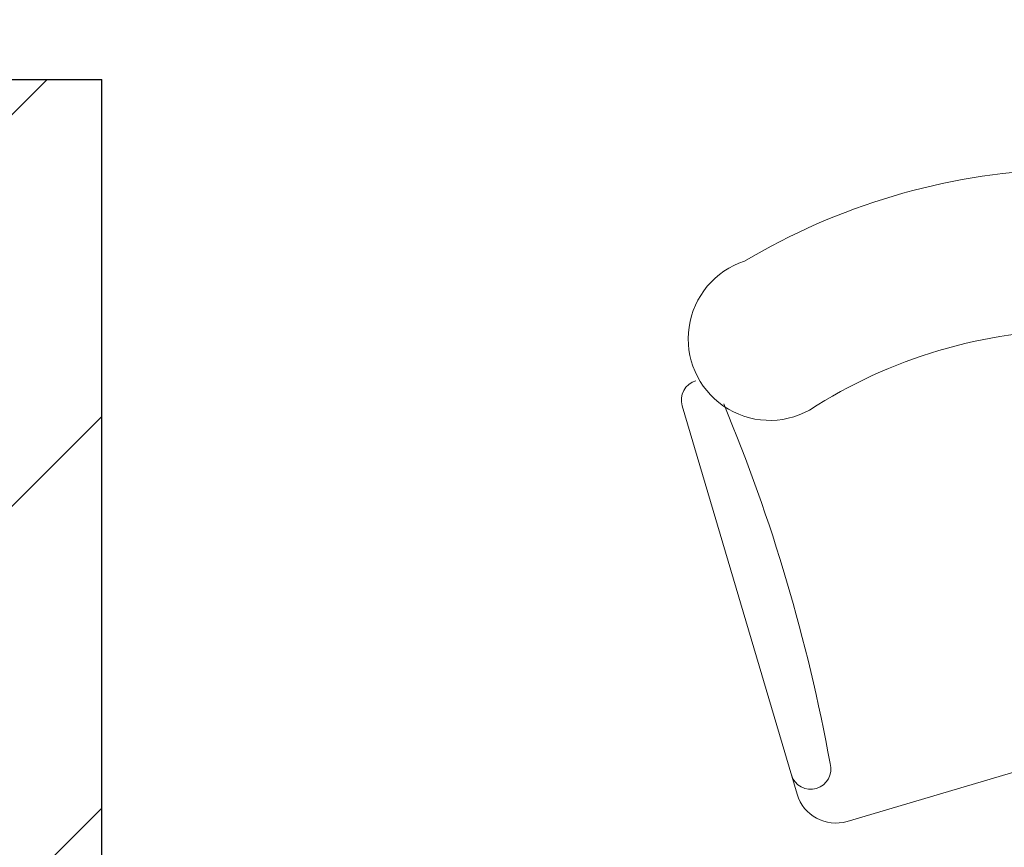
# Model space of a CAD drawing. Header units: millimetres. Extents: x 26866 to 1024070, y -428191 to 408885.
# Tile 228 of 248: x 214595 to 215442, y 390211 to 390923. Entities that reach past the tile are written whole.
import ezdxf

# ---------------------------------------------------------------- set-up
doc = ezdxf.new("R2010")
doc.units = ezdxf.units.MM
doc.header["$LTSCALE"] = 2
doc.layers.add('0_OPIS', color=7, linetype='Continuous', lineweight=13)
doc.layers.add('3DPLAN_A_TABELKA POMIESZCZEŃ', color=7, linetype='Continuous', lineweight=0)
for name, color, linetype in [('3DPLAN_A_KRESKOWANIE 1', 253, 'Continuous'), ('3DPLAN_A_OPIS', 8, 'Continuous'), ('3DPLAN_K_NOŚNA', 7, 'Continuous')]:
    doc.layers.add(name, color=color, linetype=linetype)
doc.layers.add('FURNITURE ZD 1 500', color=7, linetype='Continuous', lineweight=13, true_color=0x9fa8a5)
doc.styles.add('ARIAL', font='arial.ttf')

# ---------------------------------------------------------------- blocks, each defined once
blk = doc.blocks.new('sillon 1')
for p, q in [((-0.3048, -0.1525), (-0.3048, -0.1525)), ((0.3048, -0.1523), (0.3048, -0.1523)), ((-0.3305, -0.6887), (-0.3302, -0.1779)), ((0.3302, -0.1777), (0.3299, -0.6886)), ((0.2791, -0.7394), (-0.2797, -0.7395))]:
    blk.add_line(p, q)
for centre, radius, start, end in [((0.0002, -0.8255), 0.8255, 75.7655, 104.2656), ((-0.2003, -0.1283), 0.1029, 91.5852, 282.6959), ((0.2004, -0.1282), 0.1029, 257.3352, 88.4459), ((-0.3048, -0.1779), 0.0254, 90.0156, 180.0156), ((0.3048, -0.1777), 0.0254, 0.0156, 90.0156), ((-2.4547, -0.4252), 2.188, 353.7526, 6.1565), ((2.4544, -0.4285), 2.188, 173.7526, 186.1565), ((0.0002, -0.8382), 0.635, 73.7554, 106.2758), ((-0.3051, -0.6633), 0.0254, 180.0156, 0.0156), ((0.3045, -0.6632), 0.0254, 180.0156, 0.0156), ((-0.2797, -0.6887), 0.0508, 180.0156, 270.0156), ((0.2791, -0.6886), 0.0508, 270.0156, 0.0156)]:
    blk.add_arc(centre, radius, start, end)
blk = doc.blocks.new('kondygnacja -1')
at = {"layer": '3DPLAN_A_KRESKOWANIE 1'}
h = blk.add_hatch(dxfattribs=at)
h.set_pattern_fill('ANSI31', color=256, scale=7.5, style=0)
h.set_pattern_definition([(45, (23044.838, -26883.88), (-16.83798, 16.83798), [])])
h.paths.add_polyline_path([(31677.485, -24430.84), (30214.868, -24430.84), (30214.868, -24470.84), (30429.606, -24470.84), (30429.606, -24477.84), (30447.606, -24477.84), (30447.606, -24818.84), (30476.606, -24818.84), (30476.606, -24470.84), (31012.606, -24470.84), (31012.606, -24478.84), (31079.606, -24478.84), (31079.606, -24470.84), (31638.606, -24470.84), (31638.606, -25036.84), (31079.606, -25036.84), (31079.606, -25028.84), (31012.606, -25028.84), (31012.606, -25036.84), (30611.38, -25036.84), (30611.38, -25072.84), (31023.606, -25072.84), (31034.606, -25082.84), (31034.606, -25330.84), (31023.606, -25340.84), (30831.396, -25340.84, -0.038531), (30832.58, -25356.183), (30832.58, -25371.84), (31079.606, -25371.84), (31079.606, -25072.84), (31638.606, -25072.84), (31638.606, -25943.84), (30832.58, -25943.84), (30832.58, -26009.84), (31677.485, -26009.84)])
h.paths.add_polyline_path([(30682.606, -26009.84), (30832.58, -26009.84), (30832.58, -25943.84), (30760.606, -25943.84), (30760.606, -25454.668), (30735.606, -25464.584), (30735.606, -25943.84), (30682.606, -25943.84)])
h.paths.add_polyline_path([(30679.606, -25371.84), (30735.606, -25371.84), (30735.606, -25464.584), (30760.606, -25454.668), (30760.606, -25371.84), (30832.58, -25371.84), (30832.58, -25356.183, 0.038531), (30831.396, -25340.84), (30679.606, -25340.84)])
h.paths.add_polyline_path([(30355.83, -25371.84), (30425.606, -25371.84), (30425.606, -25379.84), (30463.606, -25379.84), (30463.606, -25424.739), (30471.606, -25424.739), (30471.606, -25395.84), (30533.606, -25395.84), (30533.606, -25371.84), (30576.606, -25371.84), (30576.606, -25341.84), (30472.606, -25341.84), (30472.606, -25326.84), (30427.606, -25326.84), (30427.606, -25341.84), (30355.83, -25341.84)])
h.paths.add_polyline_path([(30456.606, -25936.84), (30425.606, -25936.84), (30425.606, -25945.84), (30380.606, -25945.84), (30380.606, -26009.84), (30512.606, -26009.84), (30512.606, -25943.84), (30466.606, -25943.84), (30466.606, -25712.84), (30456.606, -25712.84)])
h.paths.add_polyline_path([(28888.606, -25941.84), (28888.606, -26009.84), (29013.606, -26009.84), (29013.606, -25941.84)])
h.paths.add_polyline_path([(28591.166, -26009.84), (28591.166, -25944.84), (28547.606, -25944.84), (28547.606, -26009.84)])
h.paths.add_polyline_path([(28624.606, -25870.534), (28654.797, -25870.534), (28654.797, -25924.534), (28624.606, -25924.534), (28624.606, -25944.84), (28591.166, -25944.84), (28591.166, -26009.84), (28713.606, -26009.84), (28713.606, -25941.84), (28672.606, -25941.84), (28672.606, -25932.84), (28657.606, -25932.84), (28657.606, -25716.84), (28624.606, -25716.84)])
h.paths.add_polyline_path([(28372.606, -25944.84), (28328.606, -25944.84), (28328.606, -25907.84), (28282.606, -25907.84), (28282.606, -25944.84), (28248.606, -25944.84), (28248.606, -26009.84), (28372.606, -26009.84)])
h.paths.add_polyline_path([(28092.606, -25563.84), (28054.606, -25563.84), (28054.606, -25383.84), (28067.602, -25383.84), (28067.606, -25375.84), (28340.606, -25375.84), (28340.606, -25341.84), (28070.606, -25341.84), (28070.606, -25332.84), (28030.606, -25332.84), (28030.606, -25395.598), (28048.707, -25395.598), (28048.707, -25449.598), (28030.606, -25449.598), (28030.606, -26009.84), (28073.606, -26009.84), (28073.606, -25944.84), (28054.606, -25944.84), (28054.606, -25668.84), (28092.606, -25668.84)])
h.paths.add_polyline_path([(27949.606, -25495.746), (27949.606, -25507.746), (27983.295, -25507.746), (27983.295, -25521.746), (27949.606, -25521.746), (27949.606, -25531.84), (27999.606, -25531.84), (27999.606, -25934.84), (27982.606, -25934.84), (27982.606, -25942.84), (27947.606, -25942.84), (27947.606, -26009.84), (28026.624, -26009.84), (28026.624, -25449.598), (27999.606, -25449.598), (27999.606, -25463.84), (27949.606, -25463.84), (27949.606, -25481.746), (27983.295, -25481.746), (27983.295, -25495.746)])
h.paths.add_polyline_path([(27982.606, -25361.84), (27952.606, -25361.84), (27952.606, -25332.84), (28026.624, -25332.84), (28026.624, -25395.598), (27999.606, -25395.598), (27999.606, -25377.84), (27982.606, -25377.84)])
h.paths.add_polyline_path([(26818.606, -25892.84), (26781.485, -25892.84), (26781.485, -26009.84), (26894.541, -26009.84), (26894.541, -25942.84), (26830.606, -25942.84), (26830.606, -25930.84), (26818.606, -25930.84)])
h.paths.add_polyline_path([(26894.541, -26009.84), (27115.936, -26009.84), (27115.936, -25942.84), (26894.541, -25942.84)])
h.paths.add_polyline_path([(27115.936, -25942.84), (27115.936, -26009.84), (27466.606, -26009.84), (27466.606, -25942.84), (27427.606, -25942.84), (27427.606, -25933.84), (27384.606, -25933.84), (27384.606, -25942.84)])
h.paths.add_polyline_path([(27641.606, -25942.84), (27641.606, -26009.84), (27802.606, -26009.84), (27802.606, -25942.84)])
h.paths.add_polyline_path([(30621.105, -25040.467), (30688.374, -25040.467), (30688.374, -25072.867), (30621.105, -25072.867)], flags=24)
at = {"layer": '3DPLAN_K_NOŚNA'}
for p, q in [((30456.606, -25712.84), (30466.606, -25712.84)), ((30466.606, -25712.84), (30466.606, -25712.84)), ((30466.606, -25943.84), (30466.606, -25712.84)), ((30466.606, -25943.84), (30466.606, -25751.84))]:
    blk.add_line(p, q, dxfattribs=at)
at = {"layer": 'FURNITURE ZD 1 500', "lineweight": 0, "xscale": 68.17499999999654, "yscale": 68.17499999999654, "zscale": 68.17499999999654, "rotation": 16.51781425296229}
blk.add_blockref('sillon 1', (30534.631, -25722.876), dxfattribs=at)
at = {"layer": '3DPLAN_A_OPIS', "color": 1, "lineweight": 30, "style": 'ARIAL'}
for tag, p in [('PRZESUNIĘCIE_WEJŚCIA', (27655.165, -24535.333)), ('WYŁĄCZONE', (27007.179, -24723.982)), ('Z_OPRACOWANIA', (26996.84, -24746.417)), ('WYŁĄCZONE', (30803.053, -24760.867)), ('Z_OPRACOWANIA', (30792.713, -24783.301)), ('WYŁĄCZONE', (28894.898, -24826.593)), ('Z_OPRACOWANIA', (28884.559, -24849.027)), ('POWIĘKSZENIE_WEJŚCIA', (28313.679, -25144.412)), ('POWIĘKSZENIE_WEJŚCIA', (29600.622, -25191.363)), ('POWIĘKSZENIE_WEJŚCIA', (28011.449, -25235.417)), ('WYŁĄCZONE', (29754.423, -25678.169)), ('Z_OPRACOWANIA', (29744.084, -25700.603)), ('WYJŚCIE_EWAKUACYJNE', (27763.791, -26106.068))]:
    blk.add_attdef(tag, p, '', height=12, dxfattribs=at)
at = {"layer": '3DPLAN_A_OPIS', "color": 0, "lineweight": 30, "style": 'ARIAL'}
for tag, p in [('UGUL_1', (29350.296, -24586.012)), ('UGUL_2', (29622.921, -24586.012)), ('UGUL_3', (29833.15, -24586.012))]:
    blk.add_attdef(tag, p, '', height=12, dxfattribs=at)
at = {"layer": '3DPLAN_A_TABELKA POMIESZCZEŃ', "ltscale": 0.5, "style": 'ARIAL'}
for tag, p in [('KURTYNA', (27861.913, -26064.849)), ('POWIETRZNA', (27861.913, -26084.562))]:
    blk.add_attdef(tag, p, '', height=12, dxfattribs=at)

msp = doc.modelspace()

# ---------------------------------------------------------------- block references
at = {"layer": '0_OPIS', "xscale": 10, "yscale": 10, "zscale": 10}
msp.add_blockref('kondygnacja -1', (-90000, 648000), dxfattribs=at)

doc.saveas('drawing.dxf')
